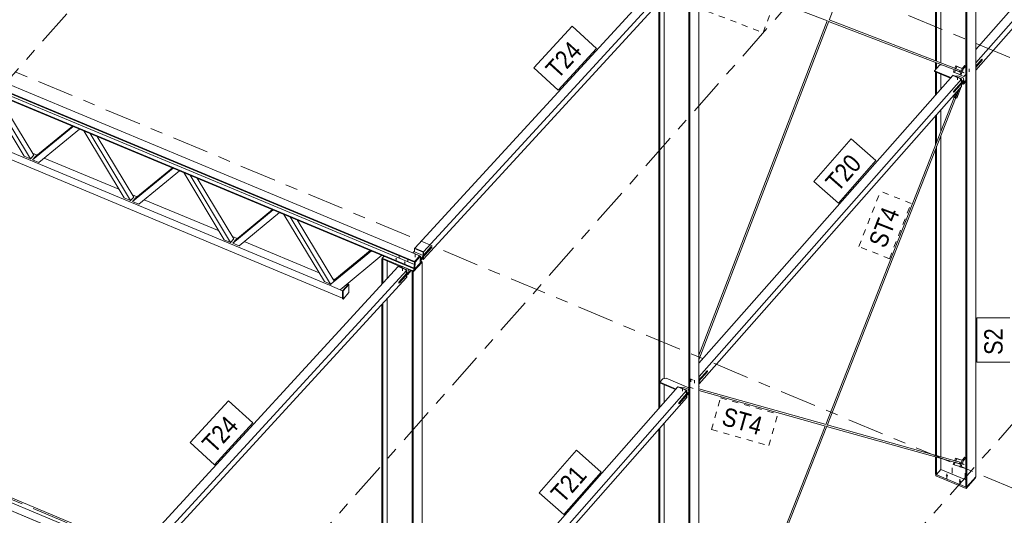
# Model space of a CAD drawing. Header units: millimetres. Extents: x -698 to 216, y -34 to 576.
# Tile 81 of 88: x 81 to 162, y 177 to 217. Entities that reach past the tile are written whole.
import ezdxf

# ---------------------------------------------------------------- set-up
doc = ezdxf.new("R2010")
doc.units = ezdxf.units.MM
for name, pattern in [('XKITLINE00', [0]), ('XKITLINE02', [4, 2, -2]), ('XKITLINE03', [6, 3, -1, 1, -1]), ('XKITLINE04', [3, 0.5, -0.5, 0.5, -0.5, 0.5, -0.5])]:
    doc.linetypes.add(name, pattern=pattern)
for name, color, linetype, lineweight in [('Element', 2, 'Continuous', 0), ('Spoina', 1, 'Continuous', 0), ('Znak elementu', 2, 'Continuous', 0), ('Śruba', 3, 'Continuous', 0)]:
    doc.layers.add(name, color=color, linetype=linetype, lineweight=lineweight)
doc.styles.add('ARIAL', font='ARIAL.TTF')

msp = doc.modelspace()

# ---------------------------------------------------------------- hatches: boundary and pattern name
at = {"layer": 'Śruba'}
for points in [[(157.723, 212.452), (157.712, 212.455), (157.701, 212.458), (157.693, 212.463), (157.685, 212.469), (157.68, 212.476), (157.677, 212.484), (157.676, 212.492), (157.677, 212.5), (157.68, 212.507), (157.685, 212.514), (157.693, 212.52), (157.701, 212.525), (157.712, 212.529), (157.723, 212.531), (157.734, 212.532), (157.745, 212.531), (157.756, 212.529), (157.766, 212.525), (157.775, 212.52), (157.782, 212.514), (157.788, 212.507), (157.791, 212.5), (157.792, 212.492), (157.791, 212.484), (157.788, 212.476), (157.782, 212.469), (157.775, 212.463), (157.766, 212.458), (157.756, 212.455), (157.745, 212.452), (157.734, 212.452)], [(158.007, 212.333), (157.997, 212.336), (157.986, 212.339), (157.978, 212.344), (157.97, 212.35), (157.965, 212.357), (157.962, 212.365), (157.961, 212.373), (157.962, 212.38), (157.965, 212.388), (157.97, 212.395), (157.978, 212.401), (157.986, 212.406), (157.997, 212.41), (158.007, 212.412), (158.019, 212.413), (158.03, 212.412), (158.041, 212.41), (158.051, 212.406), (158.06, 212.401), (158.067, 212.395), (158.073, 212.388), (158.076, 212.38), (158.077, 212.373), (158.076, 212.365), (158.073, 212.357), (158.067, 212.35), (158.06, 212.344), (158.051, 212.339), (158.041, 212.336), (158.03, 212.333), (158.019, 212.333)], [(158.203, 212.938), (158.21, 212.951), (158.217, 212.962), (158.225, 212.971), (158.232, 212.978), (158.24, 212.982), (158.246, 212.984), (158.252, 212.983), (158.256, 212.98), (158.26, 212.974), (158.261, 212.966), (158.262, 212.955), (158.261, 212.943), (158.258, 212.93), (158.254, 212.917), (158.249, 212.903), (158.243, 212.89), (158.236, 212.878), (158.228, 212.867), (158.221, 212.857), (158.213, 212.85), (158.206, 212.846), (158.2, 212.844), (158.194, 212.845), (158.189, 212.848), (158.186, 212.854), (158.184, 212.863), (158.184, 212.873), (158.185, 212.885), (158.188, 212.898), (158.192, 212.911), (158.197, 212.925)], [(111.712, 197.577), (111.701, 197.579), (111.691, 197.583), (111.683, 197.588), (111.676, 197.594), (111.67, 197.601), (111.667, 197.608), (111.666, 197.616), (111.667, 197.623), (111.671, 197.631), (111.677, 197.637), (111.684, 197.643), (111.693, 197.648), (111.703, 197.651), (111.714, 197.653), (111.725, 197.654), (111.737, 197.653), (111.748, 197.65), (111.758, 197.646), (111.766, 197.641), (111.773, 197.635), (111.779, 197.628), (111.782, 197.621), (111.783, 197.613), (111.782, 197.606), (111.778, 197.599), (111.773, 197.592), (111.765, 197.586), (111.756, 197.581), (111.746, 197.578), (111.735, 197.576), (111.724, 197.576)], [(112.425, 197.279), (112.414, 197.281), (112.404, 197.285), (112.395, 197.29), (112.388, 197.296), (112.383, 197.303), (112.38, 197.311), (112.379, 197.318), (112.38, 197.326), (112.383, 197.333), (112.389, 197.34), (112.396, 197.346), (112.405, 197.35), (112.415, 197.354), (112.426, 197.356), (112.438, 197.356), (112.449, 197.355), (112.46, 197.353), (112.47, 197.349), (112.479, 197.344), (112.486, 197.338), (112.491, 197.331), (112.494, 197.323), (112.495, 197.316), (112.494, 197.308), (112.491, 197.301), (112.485, 197.294), (112.478, 197.289), (112.469, 197.284), (112.458, 197.281), (112.447, 197.279), (112.436, 197.278)], [(112.241, 196.769), (112.23, 196.771), (112.22, 196.775), (112.212, 196.78), (112.204, 196.786), (112.199, 196.793), (112.196, 196.8), (112.195, 196.808), (112.196, 196.815), (112.2, 196.823), (112.205, 196.829), (112.213, 196.835), (112.222, 196.84), (112.232, 196.843), (112.243, 196.845), (112.254, 196.846), (112.266, 196.845), (112.276, 196.842), (112.286, 196.838), (112.295, 196.833), (112.302, 196.827), (112.308, 196.82), (112.311, 196.813), (112.312, 196.805), (112.31, 196.798), (112.307, 196.79), (112.301, 196.784), (112.294, 196.778), (112.285, 196.773), (112.275, 196.77), (112.264, 196.768), (112.253, 196.768)], [(112.526, 196.65), (112.515, 196.652), (112.505, 196.656), (112.497, 196.661), (112.489, 196.667), (112.484, 196.674), (112.481, 196.681), (112.48, 196.689), (112.481, 196.696), (112.485, 196.704), (112.49, 196.71), (112.498, 196.716), (112.507, 196.721), (112.517, 196.724), (112.528, 196.726), (112.539, 196.727), (112.551, 196.726), (112.561, 196.723), (112.571, 196.719), (112.58, 196.714), (112.587, 196.708), (112.593, 196.701), (112.596, 196.694), (112.597, 196.686), (112.595, 196.679), (112.592, 196.671), (112.586, 196.665), (112.579, 196.659), (112.57, 196.654), (112.56, 196.651), (112.549, 196.649), (112.538, 196.649)], [(135.195, 186.897), (135.184, 186.9), (135.174, 186.903), (135.165, 186.908), (135.158, 186.915), (135.152, 186.921), (135.149, 186.929), (135.148, 186.937), (135.149, 186.945), (135.152, 186.952), (135.158, 186.959), (135.165, 186.965), (135.174, 186.97), (135.184, 186.974), (135.195, 186.976), (135.206, 186.977), (135.218, 186.976), (135.228, 186.974), (135.239, 186.97), (135.247, 186.965), (135.255, 186.959), (135.26, 186.952), (135.263, 186.945), (135.264, 186.937), (135.263, 186.929), (135.26, 186.921), (135.255, 186.915), (135.247, 186.908), (135.239, 186.903), (135.228, 186.9), (135.218, 186.897), (135.206, 186.897)], [(135.48, 186.778), (135.469, 186.781), (135.459, 186.784), (135.45, 186.789), (135.443, 186.796), (135.437, 186.802), (135.434, 186.81), (135.433, 186.818), (135.434, 186.826), (135.437, 186.833), (135.443, 186.84), (135.45, 186.846), (135.459, 186.851), (135.469, 186.855), (135.48, 186.857), (135.491, 186.858), (135.503, 186.857), (135.513, 186.855), (135.524, 186.851), (135.532, 186.846), (135.54, 186.84), (135.545, 186.833), (135.548, 186.826), (135.549, 186.818), (135.548, 186.81), (135.545, 186.802), (135.54, 186.796), (135.532, 186.789), (135.524, 186.784), (135.513, 186.781), (135.503, 186.778), (135.491, 186.778)], [(158.203, 180.79), (158.21, 180.802), (158.217, 180.813), (158.225, 180.822), (158.232, 180.829), (158.239, 180.834), (158.246, 180.836), (158.252, 180.835), (158.256, 180.831), (158.259, 180.825), (158.261, 180.817), (158.262, 180.807), (158.26, 180.795), (158.258, 180.782), (158.254, 180.768), (158.249, 180.755), (158.243, 180.741), (158.236, 180.729), (158.228, 180.718), (158.221, 180.709), (158.213, 180.702), (158.206, 180.697), (158.199, 180.696), (158.194, 180.696), (158.189, 180.7), (158.186, 180.706), (158.184, 180.714), (158.184, 180.724), (158.185, 180.736), (158.188, 180.749), (158.192, 180.763), (158.197, 180.776)], [(156.868, 179.752), (156.859, 179.753), (156.85, 179.754), (156.842, 179.757), (156.834, 179.759), (156.826, 179.762), (156.819, 179.766), (156.812, 179.77), (156.806, 179.775), (156.801, 179.78), (156.796, 179.785), (156.792, 179.791), (156.789, 179.796), (156.787, 179.802), (156.786, 179.809), (156.785, 179.815), (156.786, 179.821), (156.787, 179.827), (156.789, 179.833), (156.792, 179.839), (156.796, 179.845), (156.801, 179.85), (156.806, 179.855), (156.812, 179.859), (156.819, 179.864), (156.826, 179.867), (156.834, 179.87), (156.842, 179.873), (156.85, 179.875), (156.859, 179.877), (156.868, 179.878), (156.877, 179.878), (156.886, 179.878), (156.895, 179.877), (156.904, 179.875), (156.912, 179.873), (156.92, 179.87), (156.928, 179.867), (156.935, 179.864), (156.942, 179.859), (156.948, 179.855), (156.953, 179.85), (156.958, 179.845), (156.962, 179.839), (156.965, 179.833), (156.967, 179.827), (156.968, 179.821), (156.969, 179.815), (156.968, 179.809), (156.967, 179.802), (156.965, 179.796), (156.962, 179.791), (156.958, 179.785), (156.953, 179.78), (156.948, 179.775), (156.942, 179.77), (156.935, 179.766), (156.928, 179.762), (156.92, 179.759), (156.912, 179.757), (156.904, 179.754), (156.895, 179.753), (156.886, 179.752), (156.877, 179.752)], [(157.937, 179.306), (157.928, 179.307), (157.919, 179.308), (157.911, 179.31), (157.903, 179.313), (157.895, 179.316), (157.888, 179.32), (157.881, 179.324), (157.875, 179.328), (157.87, 179.333), (157.865, 179.339), (157.861, 179.344), (157.858, 179.35), (157.856, 179.356), (157.855, 179.362), (157.854, 179.368), (157.855, 179.375), (157.856, 179.381), (157.858, 179.387), (157.861, 179.393), (157.865, 179.398), (157.87, 179.403), (157.875, 179.408), (157.881, 179.413), (157.888, 179.417), (157.895, 179.421), (157.903, 179.424), (157.911, 179.427), (157.919, 179.429), (157.928, 179.43), (157.937, 179.431), (157.946, 179.432), (157.955, 179.431), (157.964, 179.43), (157.972, 179.429), (157.981, 179.427), (157.989, 179.424), (157.997, 179.421), (158.004, 179.417), (158.011, 179.413), (158.017, 179.408), (158.022, 179.403), (158.027, 179.398), (158.03, 179.393), (158.033, 179.387), (158.036, 179.381), (158.037, 179.375), (158.037, 179.368), (158.037, 179.362), (158.036, 179.356), (158.033, 179.35), (158.03, 179.344), (158.027, 179.339), (158.022, 179.333), (158.017, 179.328), (158.011, 179.324), (158.004, 179.32), (157.997, 179.316), (157.989, 179.313), (157.981, 179.31), (157.972, 179.308), (157.964, 179.307), (157.955, 179.306), (157.946, 179.305)]]:
    msp.add_hatch(color=256, dxfattribs=at).paths.add_polyline_path(points, flags=17)

# ---------------------------------------------------------------- linework, layer by layer
at = {"layer": 'Element', "linetype": 'XKITLINE00', "lineweight": 0}
for p, q in [((159.242, 246.856), (159.242, 179.733)), ((158.416, 178.937), (158.416, 246.092)), ((158.507, 246.055), (158.507, 178.899)), ((147.216, 217.195), (157.963, 245.249)), ((156.383, 213.699), (156.383, 241.123)), ((155.942, 213.869), (155.942, 239.973)), ((156.033, 213.834), (156.033, 240.209)), ((179.418, 237.693), (159.242, 214.806)), ((159.242, 213.7), (180.13, 237.395)), ((180.13, 236.791), (159.242, 213.096)), ((35.472, 230.522), (113.654, 197.865)), ((113.209, 196.799), (35.027, 229.456)), ((113.21, 196.849), (35.028, 229.506)), ((113.221, 197.344), (35.039, 230.001)), ((113.222, 197.394), (35.04, 230.051)), ((35.233, 229.729), (113.216, 197.156)), ((39.735, 222.629), (107.33, 194.395)), ((40.82, 222.781), (106.266, 195.444)), ((136.545, 222.112), (136.545, 153.987)), ((113.251, 198.489), (134.574, 221.751)), ((113.964, 198.192), (135.286, 221.453)), ((135.72, 153.191), (135.72, 221.348)), ((135.811, 221.31), (135.811, 153.153)), ((136.545, 221.203), (147.096, 217.136)), ((113.95, 197.572), (135.273, 220.834)), ((133.686, 187.783), (133.686, 219.104)), ((133.246, 185.317), (133.246, 218.623)), ((133.336, 185.419), (133.336, 218.722)), ((136.545, 189.708), (147.058, 217.151)), ((147.229, 217.227), (157.579, 213.238)), ((136.545, 189.339), (147.193, 217.133)), ((147.181, 217.103), (157.879, 212.979)), ((159.242, 213.428), (159.737, 213.99)), ((159.242, 213.373), (159.773, 213.975)), ((159.773, 213.975), (159.737, 213.99)), ((159.773, 213.915), (159.773, 213.975)), ((155.864, 213.045), (156.275, 213.51)), ((155.942, 213.133), (155.942, 213.726)), ((156.033, 213.236), (156.033, 213.691)), ((156.275, 213.51), (156.432, 213.537)), ((156.383, 213.529), (156.383, 213.556)), ((157.405, 212.94), (157.484, 213.131)), ((157.57, 213.097), (157.528, 213.115)), ((157.615, 213.448), (157.536, 213.256)), ((157.621, 213.22), (157.536, 213.256)), ((157.615, 213.448), (157.701, 213.413)), ((158.141, 213.246), (157.615, 213.448)), ((157.701, 213.413), (157.621, 213.22)), ((157.973, 213.085), (157.621, 213.22)), ((158.14, 213.243), (157.701, 213.413)), ((157.924, 212.72), (158.146, 213.259)), ((158.009, 212.684), (158.232, 213.223)), ((158.146, 213.259), (158.351, 213.491)), ((158.232, 213.223), (158.146, 213.259)), ((158.232, 213.223), (158.416, 213.432)), ((158.351, 213.491), (158.416, 213.464)), ((159.242, 213.312), (159.773, 213.915)), ((157.352, 212.662), (136.545, 189.06)), ((136.561, 187.972), (158.064, 212.364)), ((155.864, 212.984), (155.864, 213.045)), ((155.864, 213.045), (157.198, 212.487)), ((155.864, 212.984), (157.159, 212.443)), ((155.942, 211.063), (155.942, 212.951)), ((156.033, 211.166), (156.033, 212.914)), ((156.383, 211.563), (156.383, 212.767)), ((157.369, 212.681), (157.352, 212.662)), ((158.064, 212.364), (157.352, 212.662)), ((157.352, 212.662), (158.064, 212.364)), ((157.369, 212.681), (158.081, 212.384)), ((157.491, 212.904), (157.405, 212.94)), ((157.491, 212.904), (157.57, 213.097)), ((157.93, 212.735), (157.491, 212.904)), ((157.548, 212.607), (157.771, 212.644)), ((157.57, 213.097), (157.922, 212.961)), ((157.771, 212.644), (158.198, 212.466)), ((157.879, 212.979), (157.911, 212.976)), ((157.922, 212.961), (157.879, 212.979)), ((157.911, 212.976), (157.941, 212.99)), ((157.922, 212.961), (157.931, 212.985)), ((157.924, 212.72), (158.009, 212.684)), ((157.955, 213.082), (157.933, 213.1)), ((157.941, 212.99), (157.961, 213.017)), ((157.966, 213.051), (157.955, 213.082)), ((157.961, 213.017), (157.966, 213.051)), ((157.963, 213.061), (157.973, 213.085)), ((158.268, 212.584), (158.009, 212.684)), ((158.064, 212.364), (158.081, 212.384)), ((158.064, 212.092), (158.064, 212.364)), ((158.064, 212.364), (158.064, 212.092)), ((158.081, 212.384), (158.081, 212.112)), ((158.198, 212.466), (158.268, 212.269)), ((158.416, 212.752), (158.268, 212.584)), ((81.228, 206.036), (77.904, 211.546)), ((158.064, 211.76), (136.561, 187.367)), ((147.051, 183.95), (157.873, 211.543)), ((158.064, 212.092), (157.416, 211.357)), ((158.268, 212.269), (157.451, 211.342)), ((158.268, 212.208), (157.451, 211.281)), ((157.883, 211.555), (157.6, 210.832)), ((157.677, 210.813), (158.035, 211.727)), ((158.064, 212.092), (158.081, 212.112)), ((158.064, 211.976), (158.064, 211.76)), ((158.064, 211.76), (158.064, 211.976)), ((158.081, 211.779), (158.064, 211.76)), ((158.081, 211.996), (158.081, 211.779)), ((158.224, 211.938), (158.081, 211.973)), ((158.081, 211.845), (158.127, 211.961)), ((158.121, 212.041), (158.248, 211.988)), ((158.16, 212.085), (158.248, 212.049)), ((158.416, 212.156), (158.224, 211.938)), ((158.248, 212.049), (158.416, 212.24)), ((158.248, 211.988), (158.416, 212.18)), ((158.248, 211.988), (158.248, 212.049)), ((158.268, 212.208), (158.268, 212.269)), ((81.746, 205.82), (78.422, 211.33)), ((79.006, 211.086), (82.005, 206.114)), ((146.938, 184.023), (157.466, 210.866)), ((157.388, 210.899), (157.455, 211.069)), ((157.388, 210.899), (157.474, 210.863)), ((157.416, 211.357), (157.416, 211.296)), ((157.451, 211.342), (157.416, 211.357)), ((157.451, 211.281), (157.416, 211.296)), ((157.451, 211.281), (157.451, 211.342)), ((157.634, 211.272), (157.474, 210.863)), ((157.474, 210.863), (157.551, 210.844)), ((157.551, 210.844), (157.786, 211.444)), ((157.595, 210.834), (157.6, 210.832)), ((157.6, 210.832), (157.677, 210.813)), ((155.942, 206.982), (155.942, 209.353)), ((156.033, 207.212), (156.033, 209.455)), ((156.383, 208.105), (156.383, 209.853)), ((81.918, 205.748), (85.242, 208.481)), ((82.178, 206.042), (85.177, 208.508)), ((85.76, 208.265), (82.436, 205.532)), ((89.43, 202.61), (86.106, 208.12)), ((89.948, 202.394), (86.624, 207.904)), ((87.208, 207.66), (90.208, 202.688)), ((156.383, 181.369), (156.383, 207.743)), ((156.033, 181.467), (156.033, 206.851)), ((13.023, 206.049), (91.204, 173.392)), ((81.746, 205.82), (81.228, 206.036)), ((82.005, 206.114), (81.746, 205.82)), ((81.897, 206.294), (82.286, 206.131)), ((81.918, 205.748), (82.178, 206.042)), ((82.869, 205.888), (88.997, 203.328)), ((155.942, 181.493), (155.942, 206.62)), ((90.512, 172.619), (12.33, 205.275)), ((12.33, 205.275), (90.512, 172.618)), ((12.763, 205.766), (90.945, 173.11)), ((12.763, 205.766), (90.944, 173.109)), ((82.436, 205.532), (81.918, 205.748)), ((90.12, 202.322), (93.445, 205.055)), ((90.38, 202.616), (93.379, 205.082)), ((93.963, 204.838), (90.638, 202.105)), ((97.633, 199.184), (94.309, 204.694)), ((98.151, 198.968), (94.826, 204.478)), ((95.411, 204.234), (98.41, 199.262)), ((90.208, 202.688), (89.948, 202.394)), ((90.099, 202.868), (90.488, 202.705)), ((89.948, 202.394), (89.43, 202.61)), ((90.12, 202.322), (90.38, 202.616)), ((90.638, 202.105), (90.12, 202.322)), ((91.072, 202.462), (97.199, 199.902)), ((98.323, 198.896), (101.647, 201.629)), ((98.582, 199.19), (101.582, 201.656)), ((102.165, 201.412), (98.841, 198.679)), ((105.835, 195.758), (102.511, 201.268)), ((106.353, 195.542), (103.029, 201.051)), ((106.612, 195.836), (103.613, 200.807)), ((98.302, 199.442), (98.691, 199.279)), ((98.151, 198.968), (97.633, 199.184)), ((98.41, 199.262), (98.151, 198.968)), ((98.323, 198.896), (98.582, 199.19)), ((98.841, 198.679), (98.323, 198.896)), ((99.274, 199.035), (105.402, 196.476)), ((114.641, 198.605), (113.825, 197.714)), ((114.606, 198.62), (113.958, 197.913)), ((114.606, 198.62), (114.641, 198.605)), ((114.64, 198.543), (114.641, 198.605)), ((109.698, 198.265), (106.266, 195.444)), ((106.698, 195.934), (109.59, 198.311)), ((110.562, 197.905), (107.129, 195.083)), ((109.698, 198.265), (110.562, 197.905)), ((109.698, 198.265), (109.698, 198.265)), ((110.562, 197.905), (110.562, 197.905)), ((110.587, 197.668), (110.736, 197.832)), ((113.094, 198.099), (113.229, 198.247)), ((113.221, 197.375), (113.653, 197.847)), ((113.654, 197.865), (113.222, 197.394)), ((113.234, 198.471), (113.228, 198.192)), ((113.228, 198.192), (113.94, 197.894)), ((113.234, 198.471), (113.251, 198.489)), ((113.946, 198.173), (113.234, 198.471)), ((113.964, 198.192), (113.251, 198.489)), ((113.964, 198.192), (113.251, 198.489)), ((113.71, 197.823), (113.278, 197.352)), ((113.653, 197.847), (113.654, 197.865)), ((113.653, 197.847), (113.71, 197.823)), ((113.698, 197.265), (113.71, 197.823)), ((113.823, 197.652), (114.64, 198.543)), ((113.933, 197.554), (113.938, 197.777)), ((113.94, 197.894), (113.946, 198.173)), ((113.94, 197.894), (113.958, 197.913)), ((113.946, 198.173), (113.964, 198.192)), ((113.955, 197.796), (113.95, 197.572)), ((113.95, 197.572), (113.955, 197.796)), ((113.958, 197.913), (113.964, 198.192)), ((113.958, 197.913), (113.964, 198.192)), ((111.877, 196.991), (90.554, 173.729)), ((110.549, 197.621), (110.586, 197.662)), ((110.549, 197.621), (110.64, 197.583)), ((110.549, 195.542), (110.549, 197.621)), ((110.587, 197.668), (110.585, 197.606)), ((110.585, 197.606), (112.112, 196.969)), ((110.587, 197.668), (113.08, 196.627)), ((110.64, 197.583), (110.64, 197.584)), ((110.64, 195.641), (110.64, 197.583)), ((110.99, 196.023), (110.99, 197.437)), ((111.894, 197.01), (111.877, 196.991)), ((112.59, 196.693), (111.877, 196.991)), ((111.877, 196.991), (112.59, 196.693)), ((111.894, 197.01), (112.607, 196.712)), ((112.079, 196.932), (112.154, 197.014)), ((112.154, 197.014), (112.938, 196.686)), ((113.813, 197.366), (113.079, 196.565)), ((113.849, 197.351), (113.114, 196.55)), ((113.209, 196.818), (113.221, 197.375)), ((113.222, 197.394), (113.221, 197.344)), ((113.278, 197.352), (113.221, 197.375)), ((113.266, 196.794), (113.278, 197.352)), ((113.698, 197.265), (113.266, 196.794)), ((113.699, 197.302), (113.815, 197.428)), ((113.703, 197.475), (113.815, 197.428)), ((113.931, 197.77), (113.704, 197.522)), ((113.706, 197.635), (113.823, 197.652)), ((113.825, 197.714), (113.708, 197.697)), ((113.712, 197.471), (113.93, 197.708)), ((113.815, 197.428), (113.813, 197.366)), ((113.813, 197.366), (113.849, 197.351)), ((113.823, 197.652), (113.825, 197.714)), ((113.828, 197.597), (113.933, 197.554)), ((113.849, 197.351), (113.849, 128.241)), ((113.93, 197.708), (113.931, 197.77)), ((113.933, 197.554), (113.95, 197.572)), ((91.267, 173.431), (112.59, 196.693)), ((112.584, 196.414), (111.935, 195.707)), ((112.786, 196.521), (111.97, 195.63)), ((112.788, 196.583), (111.971, 195.692)), ((112.097, 196.925), (112.29, 196.954)), ((112.29, 196.954), (112.718, 196.776)), ((112.581, 196.297), (112.576, 196.074)), ((112.576, 196.074), (112.581, 196.297)), ((112.584, 196.414), (112.59, 196.693)), ((112.59, 196.693), (112.584, 196.414)), ((112.584, 196.414), (112.601, 196.433)), ((112.59, 196.693), (112.607, 196.712)), ((112.598, 196.316), (112.593, 196.093)), ((112.607, 196.712), (112.601, 196.433)), ((112.677, 196.342), (112.637, 196.358)), ((112.936, 196.624), (112.677, 196.342)), ((112.677, 196.342), (112.678, 196.404)), ((112.938, 196.686), (112.678, 196.404)), ((112.718, 196.776), (112.788, 196.583)), ((112.786, 196.521), (112.788, 196.583)), ((112.936, 196.624), (112.938, 196.686)), ((112.936, 196.624), (113.079, 196.565)), ((113.024, 196.588), (113.024, 196.588)), ((113.024, 196.588), (113.114, 196.55)), ((113.024, 127.445), (113.024, 196.588)), ((113.079, 196.565), (113.08, 196.627)), ((113.08, 196.627), (113.242, 196.804)), ((113.114, 196.55), (113.114, 127.407)), ((113.209, 196.799), (113.21, 196.849)), ((113.266, 196.794), (113.209, 196.818)), ((113.221, 196.813), (113.209, 196.799)), ((112.576, 196.074), (91.253, 172.812)), ((106.352, 195.542), (105.835, 195.758)), ((106.266, 195.444), (106.352, 195.542)), ((107.129, 195.083), (106.266, 195.444)), ((106.504, 196.015), (106.698, 195.934)), ((106.612, 195.836), (106.698, 195.934)), ((107.33, 194.996), (107.805, 195.536)), ((107.372, 194.978), (107.848, 195.518)), ((107.671, 195.528), (107.764, 195.489)), ((107.848, 195.518), (107.805, 195.536)), ((107.848, 194.853), (107.848, 195.518)), ((111.935, 195.707), (111.934, 195.645)), ((111.97, 195.63), (111.934, 195.645)), ((111.971, 195.692), (111.935, 195.707)), ((111.97, 195.63), (111.971, 195.692)), ((112.593, 196.093), (112.576, 196.074)), ((107.13, 195.083), (107.332, 194.999)), ((107.372, 194.978), (107.33, 194.996)), ((107.33, 194.331), (107.33, 194.996)), ((107.372, 194.314), (107.372, 194.978)), ((107.372, 194.314), (107.848, 194.853)), ((107.33, 194.331), (107.372, 194.314)), ((110.549, 159.571), (110.549, 193.863)), ((110.64, 159.673), (110.64, 193.961)), ((110.99, 162.036), (110.99, 194.343)), ((136.545, 189.139), (136.557, 189.134)), ((136.557, 189.134), (136.545, 189.136)), ((136.545, 189.104), (136.557, 189.134)), ((136.545, 187.627), (137.245, 188.42)), ((136.545, 187.566), (137.245, 188.36)), ((137.209, 188.435), (136.561, 187.7)), ((137.245, 188.42), (137.209, 188.435)), ((137.245, 188.36), (137.245, 188.42)), ((133.336, 187.49), (133.578, 187.764)), ((133.336, 187.429), (133.336, 187.49)), ((133.336, 187.49), (134.67, 186.933)), ((133.336, 187.429), (134.631, 186.888)), ((133.578, 187.764), (133.865, 187.813)), ((133.686, 185.817), (133.686, 187.283)), ((133.865, 187.813), (135.72, 187.037)), ((136.545, 187.978), (136.561, 187.972)), ((136.561, 187.972), (136.545, 187.978)), ((136.545, 187.954), (136.561, 187.972)), ((136.545, 187.682), (136.561, 187.7)), ((136.624, 187.519), (136.545, 187.552)), ((136.545, 187.43), (136.624, 187.519)), ((136.545, 187.37), (136.624, 187.458)), ((136.545, 187.35), (136.561, 187.367)), ((136.561, 187.7), (136.561, 187.972)), ((136.561, 187.7), (136.561, 187.972)), ((136.561, 187.545), (136.561, 187.584)), ((136.561, 187.545), (136.561, 187.584)), ((136.561, 187.367), (136.561, 187.387)), ((136.561, 187.367), (136.561, 187.387)), ((136.624, 187.458), (136.624, 187.519)), ((134.824, 187.107), (113.849, 163.314)), ((113.849, 162.208), (135.536, 186.809)), ((134.841, 187.126), (134.824, 187.107)), ((134.824, 187.107), (135.536, 186.809)), ((135.536, 186.809), (134.824, 187.107)), ((134.841, 187.126), (135.554, 186.829)), ((135.536, 186.537), (134.888, 185.802)), ((134.923, 185.787), (135.72, 186.69)), ((135.72, 186.63), (134.923, 185.726)), ((135.02, 187.052), (135.243, 187.089)), ((135.243, 187.089), (135.67, 186.911)), ((135.536, 186.809), (135.554, 186.829)), ((135.536, 186.809), (135.536, 186.537)), ((135.536, 186.537), (135.536, 186.809)), ((135.536, 186.537), (135.554, 186.557)), ((135.554, 186.829), (135.554, 186.557)), ((135.593, 186.486), (135.72, 186.434)), ((135.632, 186.531), (135.72, 186.494)), ((135.67, 186.911), (135.72, 186.771)), ((135.72, 186.434), (135.72, 186.494)), ((136.545, 187.156), (136.567, 187.147)), ((136.567, 187.147), (136.545, 187.153)), ((136.545, 187.093), (136.567, 187.147)), ((136.545, 186.944), (146.978, 184.012)), ((136.545, 186.806), (146.929, 183.888)), ((135.536, 186.205), (113.849, 161.603)), ((134.888, 185.802), (134.923, 185.787)), ((134.888, 185.802), (134.888, 185.741)), ((134.923, 185.726), (134.888, 185.741)), ((134.923, 185.726), (134.923, 185.787)), ((135.536, 186.205), (135.536, 186.422)), ((135.536, 186.422), (135.536, 186.205)), ((135.554, 186.224), (135.536, 186.205)), ((135.554, 186.441), (135.554, 186.224)), ((133.686, 154.584), (133.686, 184.106)), ((133.246, 154.224), (133.246, 183.607)), ((133.336, 154.187), (133.336, 183.709)), ((136.545, 157.525), (146.889, 183.899)), ((136.545, 157.163), (147.027, 183.888)), ((147.017, 183.863), (157.872, 180.813)), ((147.066, 183.987), (157.557, 181.039)), ((155.942, 179.971), (155.942, 181.355)), ((156.033, 179.933), (156.033, 181.33)), ((156.383, 180.33), (156.383, 181.231)), ((157.388, 180.74), (157.463, 180.928)), ((157.474, 180.704), (157.551, 180.897)), ((157.551, 180.897), (157.508, 180.915)), ((157.591, 181.25), (157.514, 181.057)), ((157.6, 181.021), (157.514, 181.057)), ((157.551, 180.897), (157.915, 180.795)), ((157.591, 181.25), (157.677, 181.215)), ((158.137, 181.097), (157.591, 181.25)), ((157.677, 181.215), (157.6, 181.021)), ((157.964, 180.919), (157.6, 181.021)), ((158.132, 181.086), (157.677, 181.215)), ((157.904, 180.809), (157.934, 180.823)), ((158.139, 181.102), (157.923, 180.56)), ((157.947, 180.916), (157.933, 180.928)), ((157.934, 180.823), (157.954, 180.851)), ((157.959, 180.885), (157.947, 180.916)), ((157.954, 180.851), (157.959, 180.885)), ((157.955, 180.895), (157.964, 180.919)), ((158.224, 181.066), (158.009, 180.525)), ((158.351, 181.343), (158.139, 181.102)), ((158.139, 181.102), (158.224, 181.066)), ((158.416, 181.284), (158.224, 181.066)), ((158.416, 181.316), (158.351, 181.343)), ((156.033, 179.933), (156.383, 180.33)), ((156.383, 180.33), (158.416, 179.48)), ((157.474, 180.704), (157.388, 180.74)), ((157.929, 180.576), (157.474, 180.704)), ((157.872, 180.813), (157.904, 180.809)), ((157.915, 180.795), (157.872, 180.813)), ((157.915, 180.795), (157.925, 180.819)), ((158.009, 180.525), (157.923, 180.56)), ((158.416, 180.41), (158.009, 180.525)), ((155.942, 179.971), (156.033, 179.933)), ((155.978, 179.956), (155.956, 179.931)), ((155.956, 179.931), (158.45, 178.89)), ((155.956, 179.931), (155.956, 179.81)), ((155.956, 179.81), (158.45, 178.769)), ((158.45, 178.769), (159.228, 179.651)), ((158.507, 178.899), (159.242, 179.733)), ((159.228, 179.651), (159.228, 179.717)), ((158.416, 178.937), (158.507, 178.899)), ((158.471, 178.914), (158.45, 178.89)), ((158.45, 178.89), (158.45, 178.769))]:
    msp.add_line(p, q, dxfattribs=at)
at = {"layer": 'Spoina', "linetype": 'XKITLINE03', "lineweight": 0}
for p, q in [((-549.176, 440.752), (151.851, 147.93)), ((-33.874, 260.734), (174.548, 173.676)), ((-87.878, 21.945), (112.715, 249.492)), ((76.222, 249.974), (197.244, 199.422)), ((29.046, 88.236), (155.46, 231.637)), ((-9.511, -10.789), (191.081, 216.758))]:
    msp.add_line(p, q, dxfattribs=at)
at = {"layer": 'Znak elementu', "linetype": 'XKITLINE04', "lineweight": 0}
for p, q in [((141.8, 216.176), (142.772, 218.696)), ((137.258, 217.927), (141.8, 216.176)), ((149.654, 198.617), (151.431, 203.149)), ((153.945, 202.163), (151.431, 203.149)), ((152.167, 197.631), (153.945, 202.163)), ((152.167, 197.631), (149.654, 198.617)), ((137.587, 183.605), (138.317, 186.204)), ((138.317, 186.204), (143.004, 184.887)), ((142.274, 182.288), (143.004, 184.887)), ((137.587, 183.605), (142.274, 182.288))]:
    msp.add_line(p, q, dxfattribs=at)
at = {"layer": 'Znak elementu', "linetype": 'XKITLINE00', "lineweight": 0}
for p, q in [((123.018, 213.288), (126.158, 216.714)), ((128.148, 214.889), (126.158, 216.714)), ((125.008, 211.464), (128.148, 214.889)), ((125.008, 211.464), (123.018, 213.288)), ((145.962, 203.976), (149.035, 207.462)), ((151.061, 205.677), (149.035, 207.462)), ((147.988, 202.191), (151.061, 205.677)), ((147.988, 202.191), (145.962, 203.976)), ((159.342, 189.133), (159.342, 192.78)), ((162.042, 192.78), (159.342, 192.78)), ((162.042, 189.133), (159.342, 189.133)), ((94.842, 182.55), (97.982, 185.975)), ((99.972, 184.151), (97.982, 185.975)), ((96.832, 180.726), (99.972, 184.151)), ((96.832, 180.726), (94.842, 182.55)), ((123.435, 178.421), (126.507, 181.907)), ((128.533, 180.122), (126.507, 181.907)), ((125.46, 176.636), (128.533, 180.122)), ((125.46, 176.636), (123.435, 178.421))]:
    msp.add_line(p, q, dxfattribs=at)
at = {"layer": 'Śruba', "linetype": 'XKITLINE02', "lineweight": 0}
for p, q in [((158.421, 213.332), (158.421, 213.09)), ((158.706, 213.213), (158.706, 212.971)), ((157.977, 212.338), (158.298, 212.204)), ((111.968, 197.947), (111.963, 197.699)), ((113.292, 198), (113.286, 197.752)), ((113.577, 197.88), (113.571, 197.633)), ((112.68, 197.649), (112.675, 197.401)), ((135.743, 187.785), (136.064, 187.651)), ((135.894, 187.777), (135.894, 187.535)), ((136.179, 187.658), (136.179, 187.416)), ((135.743, 187.117), (136.064, 186.983)), ((157.309, 180.027), (157.309, 180.462)), ((158.378, 179.581), (158.378, 180.016))]:
    msp.add_line(p, q, dxfattribs=at)
at = {"layer": 'Śruba', "linetype": 'XKITLINE00', "lineweight": 0}
for p, q in [((157.734, 212.552), (157.734, 212.31)), ((157.977, 213.017), (158.298, 212.883)), ((158.019, 212.433), (158.019, 212.191)), ((111.726, 197.683), (111.721, 197.435)), ((112.438, 197.385), (112.433, 197.137)), ((112.255, 196.868), (112.249, 196.621)), ((112.54, 196.749), (112.534, 196.502)), ((135.206, 186.997), (135.206, 186.755)), ((135.491, 186.878), (135.491, 186.636)), ((157.977, 180.868), (158.298, 180.734)), ((156.877, 179.537), (156.877, 179.972)), ((157.946, 179.09), (157.946, 179.526))]:
    msp.add_line(p, q, dxfattribs=at)

# ---------------------------------------------------------------- texts
at = {"layer": 'Znak elementu', "style": 'ARIAL', "width": 0.85}
for s, rotation, p in [('T24', 47.49247, (124.971, 212.312)), ('T20', 48.60401, (147.934, 203.038)), ('ST4', 68.58305, (151.828, 198.409)), ('S2', 90.00021, (161.442, 189.733)), ('ST4', -15.69904, (138.326, 184.02)), ('T24', 47.49247, (96.796, 181.573)), ('T21', 48.60401, (125.407, 177.483))]:
    msp.add_text(s, height=1.5, rotation=rotation, dxfattribs=at).set_placement(p)

doc.saveas('drawing.dxf')
